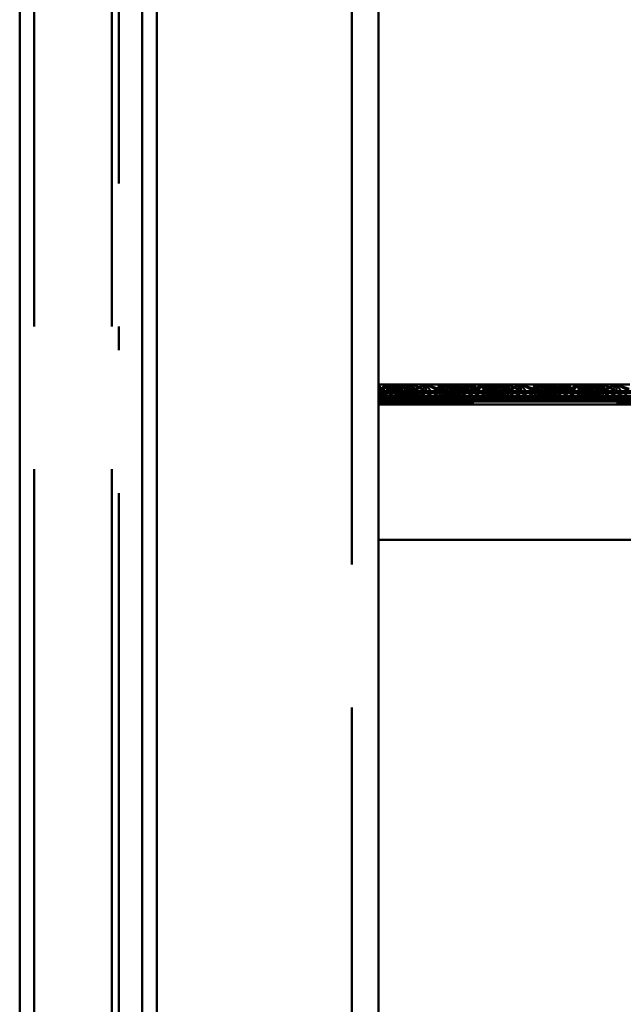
# Paper-space layout 'Layout1' of a CAD drawing. Extents: x -2 to 1033, y -36 to 596.
# Tile 196 of 256: x 367.12 to 370.29, y 462.33 to 467.49. Entities that reach past the tile are written whole.
import ezdxf

# ---------------------------------------------------------------- set-up
doc = ezdxf.new("R2010")
doc.units = 0
doc.linetypes.add('ACAD_ISO02W100', pattern=[15, 12, -3])
doc.linetypes.add('ACAD_ISO04W100', pattern=[30.5, 24, -3, 0.5, -3])
doc.layers.add('SS_ZEBRIK KOŠ', color=75, linetype='CONTINUOUS', lineweight=50)
doc.layers.add('SS_ZEBRIKY', color=24, linetype='CONTINUOUS', lineweight=50)

psp = doc.layouts.get("Layout1")

# ---------------------------------------------------------------- linework, layer by layer
at = {"layer": 'SS_ZEBRIK KOŠ', "color": 1, "linetype": 'Continuous', "ltscale": 0.25}
for p, q in [((367.1235, 546.985), (367.1235, 420.885)), ((367.7662, 420.885), (367.7662, 546.985)), ((367.8429, 420.885), (367.8429, 546.985))]:
    psp.add_line(p, q, dxfattribs=at)
at = {"layer": 'SS_ZEBRIK KOŠ', "color": 3, "linetype": 'ACAD_ISO02W100', "ltscale": 0.25}
psp.add_line((367.2001, 420.885), (367.2001, 546.985), dxfattribs=at)
at = {"layer": 'SS_ZEBRIK KOŠ', "color": 7, "linetype": 'ACAD_ISO04W100', "ltscale": 0.25}
psp.add_line((367.644, 420.885), (367.644, 546.985), dxfattribs=at)
at = {"layer": 'SS_ZEBRIKY', "color": 3, "linetype": 'ACAD_ISO02W100', "ltscale": 0.25}
for p, q in [((367.6063, 420.885), (367.6063, 524.985)), ((368.8663, 378.385), (368.8663, 524.985)), ((369.0063, 465.545), (369.0504, 465.5808)), ((369.0063, 465.545), (369.0429, 465.5808)), ((369.0363, 465.505), (369.0063, 465.545)), ((369.0656, 465.505), (369.0063, 465.545)), ((369.093, 465.505), (369.0063, 465.545)), ((369.0063, 465.545), (369.1661, 465.5442)), ((369.0663, 465.545), (369.0063, 465.545)), ((369.1661, 465.5442), (369.0063, 465.5357)), ((369.0663, 465.545), (369.0429, 465.5808)), ((369.1184, 465.5808), (369.0469, 465.545)), ((369.0663, 465.545), (369.0504, 465.5808)), ((369.1106, 465.545), (369.0504, 465.5808)), ((369.1312, 465.5424), (369.0583, 465.505)), ((369.0663, 465.545), (369.0656, 465.505)), ((369.111, 465.5808), (369.0663, 465.545)), ((369.0663, 465.545), (369.0899, 465.5808)), ((369.0768, 465.5808), (369.0663, 465.545)), ((369.093, 465.505), (369.0663, 465.545)), ((369.0663, 465.545), (369.0935, 465.505)), ((369.1626, 465.505), (369.0663, 465.545)), ((369.1629, 465.505), (369.0663, 465.545)), ((369.1103, 465.545), (369.0663, 465.545)), ((369.0683, 465.505), (369.1524, 465.545)), ((369.1363, 465.545), (369.0683, 465.505)), ((369.1369, 465.5808), (369.0743, 465.545)), ((369.1184, 465.5808), (369.0743, 465.545)), ((369.0748, 465.545), (369.1369, 465.5808)), ((369.1184, 465.5808), (369.0748, 465.545)), ((369.1103, 465.545), (369.0899, 465.5808)), ((369.1106, 465.545), (369.0899, 465.5808)), ((369.1872, 465.545), (369.0899, 465.5808)), ((369.1103, 465.545), (369.1393, 465.5808)), ((369.1342, 465.5808), (369.1103, 465.545)), ((369.1103, 465.545), (369.1206, 465.5808)), ((369.111, 465.5808), (369.1103, 465.545)), ((369.1626, 465.505), (369.1103, 465.545)), ((369.1103, 465.545), (369.1629, 465.505)), ((369.2013, 465.505), (369.1103, 465.545)), ((369.1103, 465.545), (369.2014, 465.505)), ((369.1134, 465.545), (369.1103, 465.545)), ((369.1184, 465.5808), (369.1313, 465.5551)), ((369.1872, 465.545), (369.1206, 465.5808)), ((369.1224, 465.505), (369.1963, 465.545)), ((369.1524, 465.545), (369.1224, 465.505)), ((369.1263, 465.545), (369.144, 465.5808)), ((369.1263, 465.545), (369.1393, 465.5808)), ((369.1342, 465.5808), (369.1263, 465.545)), ((369.2013, 465.505), (369.1263, 465.545)), ((369.2014, 465.505), (369.1263, 465.545)), ((369.1363, 465.545), (369.1312, 465.5424)), ((369.1313, 465.5551), (369.1363, 465.545)), ((369.1369, 465.5808), (369.1493, 465.545)), ((369.1401, 465.5728), (369.1369, 465.5808)), ((369.1369, 465.5808), (369.1402, 465.5732)), ((369.1524, 465.545), (369.1369, 465.5808)), ((369.1379, 465.5389), (369.1524, 465.545)), ((369.1872, 465.545), (369.1393, 465.5808)), ((369.2158, 465.545), (369.1393, 465.5808)), ((369.151, 465.545), (369.1401, 465.5728)), ((369.1402, 465.5732), (369.1524, 465.545)), ((369.1524, 465.545), (369.1411, 465.5372)), ((369.1874, 465.5808), (369.1493, 465.545)), ((369.1493, 465.545), (369.1661, 465.5442)), ((369.151, 465.545), (369.1728, 465.5665)), ((369.1561, 465.5292), (369.1963, 465.545)), ((369.1661, 465.5442), (369.2563, 465.5808)), ((369.1874, 465.5808), (369.1661, 465.5442)), ((369.1661, 465.5442), (369.1796, 465.5408)), ((369.1963, 465.545), (369.1692, 465.505)), ((369.2563, 465.5808), (369.1796, 465.5408)), ((369.1874, 465.5808), (369.1936, 465.5561)), ((369.1874, 465.5808), (369.1963, 465.545)), ((369.1936, 465.5561), (369.1963, 465.545)), ((369.1963, 465.545), (369.2079, 465.505)), ((369.1963, 465.545), (369.2264, 465.505)), ((369.2079, 465.505), (369.2563, 465.545)), ((369.2563, 465.545), (369.2264, 465.505)), ((369.2563, 465.5808), (369.2303, 465.5408)), ((369.2563, 465.5808), (369.2824, 465.5408)), ((369.333, 465.5408), (369.2563, 465.5808)), ((369.2563, 465.5808), (369.2563, 465.545)), ((369.2563, 465.545), (369.2863, 465.505)), ((369.2563, 465.545), (369.3048, 465.505)), ((369.3163, 465.545), (369.2863, 465.505)), ((369.3163, 465.545), (369.3048, 465.505)), ((369.3083, 465.505), (369.4024, 465.545)), ((369.3863, 465.545), (369.3083, 465.505)), ((369.3253, 465.5808), (369.3163, 465.545)), ((369.3191, 465.5561), (369.3163, 465.545)), ((369.3163, 465.545), (369.3344, 465.5184)), ((369.3163, 465.545), (369.3903, 465.505)), ((369.3163, 465.545), (369.3559, 465.5294)), ((369.4024, 465.545), (369.3183, 465.505)), ((369.3863, 465.545), (369.3183, 465.505)), ((369.3226, 465.5579), (369.3599, 465.545)), ((369.3868, 465.5808), (369.3248, 465.545)), ((369.3253, 465.5808), (369.333, 465.5408)), ((369.3253, 465.5808), (369.3466, 465.5442)), ((369.3634, 465.545), (369.3253, 465.5808)), ((369.3466, 465.5442), (369.333, 465.5408)), ((369.3393, 465.5663), (369.3599, 465.545)), ((369.3448, 465.505), (369.4463, 465.545)), ((369.4024, 465.545), (369.3448, 465.505)), ((369.3466, 465.5442), (369.3634, 465.545)), ((369.3516, 465.5724), (369.4369, 465.545)), ((369.3758, 465.5808), (369.3603, 465.545)), ((369.3603, 465.545), (369.3903, 465.505)), ((369.3713, 465.5373), (369.3603, 465.545)), ((369.3603, 465.545), (369.4444, 465.505)), ((369.3745, 465.539), (369.3603, 465.545)), ((369.3634, 465.545), (369.3758, 465.5808)), ((369.3684, 465.5808), (369.3863, 465.545)), ((369.3724, 465.573), (369.3758, 465.5808)), ((369.4463, 465.545), (369.3724, 465.505)), ((369.4024, 465.545), (369.3724, 465.505)), ((369.3758, 465.5808), (369.4369, 465.545)), ((369.4389, 465.545), (369.3758, 465.5808)), ((369.3758, 465.5808), (369.4658, 465.545)), ((369.3763, 465.545), (369.3942, 465.5808)), ((369.3763, 465.545), (369.4444, 465.505)), ((369.3813, 465.5425), (369.3763, 465.545)), ((369.4543, 465.505), (369.3813, 465.5425)), ((369.3868, 465.5808), (369.3863, 465.545)), ((369.3863, 465.545), (369.3865, 465.5808)), ((369.4024, 465.545), (369.3865, 465.5808)), ((369.3868, 465.5808), (369.4024, 465.545)), ((369.4389, 465.545), (369.3942, 465.5808)), ((369.4658, 465.545), (369.3942, 465.5808)), ((369.4024, 465.545), (369.3993, 465.545)), ((369.437, 465.5808), (369.401, 465.545)), ((369.437, 465.5808), (369.4024, 465.545)), ((369.4358, 465.5808), (369.4024, 465.545)), ((369.4463, 465.545), (369.4024, 465.545)), ((369.4161, 465.5442), (369.5966, 465.5442)), ((369.4463, 465.545), (369.4192, 465.505)), ((369.4463, 465.545), (369.4358, 465.5808)), ((369.437, 465.5808), (369.4463, 465.545)), ((369.5057, 465.5808), (369.4463, 465.545)), ((369.4698, 465.5808), (369.4463, 465.545)), ((369.4463, 465.545), (369.4579, 465.505)), ((369.4463, 465.545), (369.4764, 465.505)), ((369.5063, 465.545), (369.4463, 465.545)), ((369.5063, 465.545), (369.4579, 465.505)), ((369.4698, 465.5808), (369.5063, 465.545)), ((369.5063, 465.545), (369.4764, 465.505)), ((369.5057, 465.5808), (369.5053, 465.545)), ((369.5057, 465.5808), (369.5063, 465.545)), ((369.5745, 465.5808), (369.5063, 465.545)), ((369.5429, 465.5808), (369.5063, 465.545)), ((369.5063, 465.5808), (369.5063, 465.545)), ((369.5063, 465.545), (369.5363, 465.505)), ((369.5063, 465.545), (369.5548, 465.505)), ((369.5663, 465.545), (369.5063, 465.545)), ((369.5663, 465.545), (369.5363, 465.505)), ((369.5429, 465.5808), (369.5663, 465.545)), ((369.6184, 465.5808), (369.5469, 465.545)), ((369.5663, 465.545), (369.5548, 465.505)), ((369.6313, 465.5425), (369.5583, 465.505)), ((369.6252, 465.5808), (369.5663, 465.545)), ((369.5768, 465.5808), (369.5663, 465.545)), ((369.5745, 465.5808), (369.5663, 465.545)), ((369.5663, 465.545), (369.5935, 465.505)), ((369.5663, 465.545), (369.6403, 465.505)), ((369.5663, 465.545), (369.6679, 465.505)), ((369.6103, 465.545), (369.5663, 465.545)), ((369.5683, 465.505), (369.6524, 465.545)), ((369.6363, 465.545), (369.5683, 465.505)), ((369.6369, 465.5808), (369.5743, 465.545)), ((369.6184, 465.5808), (369.5743, 465.545)), ((369.5745, 465.5808), (369.6099, 465.545)), ((369.5748, 465.545), (369.6369, 465.5808)), ((369.5748, 465.545), (369.6184, 465.5808)), ((369.5768, 465.5808), (369.6103, 465.545)), ((369.6103, 465.545), (369.6442, 465.5808)), ((369.6265, 465.5808), (369.6103, 465.545)), ((369.6103, 465.545), (369.6252, 465.5808)), ((369.6403, 465.505), (369.6103, 465.545)), ((369.6103, 465.545), (369.6679, 465.505)), ((369.6944, 465.505), (369.6103, 465.545)), ((369.6103, 465.545), (369.7043, 465.505)), ((369.6134, 465.545), (369.6103, 465.545)), ((369.6184, 465.5808), (369.6313, 465.555)), ((369.6224, 465.505), (369.6963, 465.545)), ((369.6224, 465.505), (369.6524, 465.545)), ((369.6869, 465.545), (369.6252, 465.5808)), ((369.6263, 465.545), (369.6442, 465.5808)), ((369.6265, 465.5808), (369.6263, 465.545)), ((369.6944, 465.505), (369.6263, 465.545)), ((369.7043, 465.505), (369.6263, 465.545)), ((369.6313, 465.555), (369.6363, 465.545)), ((369.6363, 465.545), (369.6313, 465.5425)), ((369.6369, 465.5808), (369.6493, 465.545)), ((369.6401, 465.5727), (369.6369, 465.5808)), ((369.6524, 465.545), (369.6369, 465.5808)), ((369.6369, 465.5808), (369.6403, 465.573)), ((369.6524, 465.545), (369.6382, 465.539)), ((369.651, 465.545), (369.6401, 465.5727)), ((369.6403, 465.573), (369.6524, 465.545)), ((369.6524, 465.545), (369.6413, 465.5373)), ((369.6874, 465.5808), (369.6493, 465.545)), ((369.6661, 465.5442), (369.6493, 465.545)), ((369.651, 465.545), (369.6728, 465.5665)), ((369.6568, 465.5294), (369.6963, 465.545)), ((369.6661, 465.5442), (369.7563, 465.5808)), ((369.6874, 465.5808), (369.6661, 465.5442)), ((369.6661, 465.5442), (369.6796, 465.5408)), ((369.6783, 465.5184), (369.6963, 465.545)), ((369.6796, 465.5408), (369.7563, 465.5808)), ((369.6874, 465.5808), (369.6963, 465.545)), ((369.6874, 465.5808), (369.6936, 465.5561)), ((369.6936, 465.5561), (369.6963, 465.545)), ((369.6963, 465.545), (369.7079, 465.505)), ((369.6963, 465.545), (369.7264, 465.505)), ((369.7079, 465.505), (369.7563, 465.545)), ((369.7563, 465.545), (369.7264, 465.505)), ((369.7563, 465.5808), (369.7303, 465.5408)), ((369.7563, 465.5808), (369.7824, 465.5408)), ((369.7563, 465.5808), (369.833, 465.5408)), ((369.7563, 465.5808), (369.7563, 465.545)), ((369.7563, 465.545), (369.7863, 465.505)), ((369.7563, 465.545), (369.8048, 465.505)), ((369.8163, 465.545), (369.7863, 465.505)), ((369.8163, 465.545), (369.8048, 465.505)), ((369.8083, 465.505), (369.9024, 465.545)), ((369.8863, 465.545), (369.8083, 465.505)), ((369.8253, 465.5808), (369.8163, 465.545)), ((369.8191, 465.5561), (369.8163, 465.545)), ((369.8163, 465.545), (369.8344, 465.5184)), ((369.8163, 465.545), (369.8903, 465.505)), ((369.8163, 465.545), (369.8559, 465.5294)), ((369.9024, 465.545), (369.8183, 465.505)), ((369.8863, 465.545), (369.8183, 465.505)), ((369.8226, 465.5579), (369.8599, 465.545)), ((369.8868, 465.5808), (369.8248, 465.545)), ((369.8253, 465.5808), (369.833, 465.5408)), ((369.8466, 465.5442), (369.8253, 465.5808)), ((369.8634, 465.545), (369.8253, 465.5808)), ((369.833, 465.5408), (369.8466, 465.5442)), ((369.8393, 465.5663), (369.8599, 465.545)), ((369.8448, 465.505), (369.9463, 465.545)), ((369.8448, 465.505), (369.9024, 465.545)), ((369.8634, 465.545), (369.8466, 465.5442)), ((369.8516, 465.5724), (369.9369, 465.545)), ((369.8758, 465.5808), (369.8603, 465.545)), ((369.8603, 465.545), (369.8903, 465.505)), ((369.8713, 465.5373), (369.8603, 465.545)), ((369.8603, 465.545), (369.9444, 465.505)), ((369.8745, 465.539), (369.8603, 465.545)), ((369.8634, 465.545), (369.8758, 465.5808)), ((369.8684, 465.5808), (369.8863, 465.545)), ((369.8724, 465.573), (369.8758, 465.5808)), ((369.9463, 465.545), (369.8724, 465.505)), ((369.9024, 465.545), (369.8724, 465.505)), ((369.8758, 465.5808), (369.9369, 465.545)), ((369.9389, 465.545), (369.8758, 465.5808)), ((369.8758, 465.5808), (369.9658, 465.545)), ((369.8763, 465.545), (369.8813, 465.555)), ((369.8763, 465.545), (369.9444, 465.505)), ((369.8813, 465.5425), (369.8763, 465.545)), ((369.8813, 465.555), (369.8942, 465.5808)), ((369.9543, 465.505), (369.8813, 465.5425)), ((369.8868, 465.5808), (369.8863, 465.545)), ((369.8863, 465.545), (369.8865, 465.5808)), ((369.9024, 465.545), (369.8865, 465.5808)), ((369.8868, 465.5808), (369.9024, 465.545)), ((369.9389, 465.545), (369.8942, 465.5808)), ((369.9658, 465.545), (369.8942, 465.5808)), ((369.9024, 465.545), (369.8993, 465.545)), ((369.901, 465.545), (369.937, 465.5808)), ((369.937, 465.5808), (369.9024, 465.545)), ((369.9024, 465.545), (369.9358, 465.5808)), ((369.9463, 465.545), (369.9024, 465.545)), ((369.9161, 465.5442), (370.0966, 465.5442)), ((369.9463, 465.545), (369.9192, 465.505)), ((369.9358, 465.5808), (369.9463, 465.545)), ((369.937, 465.5808), (369.9463, 465.545)), ((370.0057, 465.5808), (369.9463, 465.545)), ((369.9463, 465.545), (369.9698, 465.5808)), ((369.9463, 465.545), (369.9579, 465.505)), ((369.9463, 465.545), (369.9764, 465.505)), ((370.0063, 465.545), (369.9463, 465.545)), ((370.0063, 465.545), (369.9579, 465.505)), ((370.0063, 465.545), (369.9698, 465.5808)), ((369.9764, 465.505), (370.0063, 465.545)), ((370.0057, 465.5808), (370.0053, 465.545)), ((370.0057, 465.5808), (370.0063, 465.545)), ((370.0745, 465.5808), (370.0063, 465.545)), ((370.0429, 465.5808), (370.0063, 465.545)), ((370.0063, 465.5808), (370.0063, 465.545)), ((370.0363, 465.505), (370.0063, 465.545)), ((370.0063, 465.545), (370.0548, 465.505)), ((370.0663, 465.545), (370.0063, 465.545)), ((370.0363, 465.505), (370.0663, 465.545)), ((370.0429, 465.5808), (370.0663, 465.545)), ((370.1184, 465.5808), (370.0469, 465.545)), ((370.0548, 465.505), (370.0663, 465.545)), ((370.1524, 465.545), (370.0583, 465.505)), ((370.1313, 465.5425), (370.0583, 465.505)), ((370.0663, 465.545), (370.1252, 465.5808)), ((370.0768, 465.5808), (370.0663, 465.545)), ((370.0663, 465.545), (370.0745, 465.5808)), ((370.0663, 465.545), (370.0935, 465.505)), ((370.1403, 465.505), (370.0663, 465.545)), ((370.0663, 465.545), (370.1679, 465.505)), ((370.1103, 465.545), (370.0663, 465.545)), ((370.0683, 465.505), (370.1524, 465.545)), ((370.0683, 465.505), (370.1363, 465.545)), ((370.1369, 465.5808), (370.0743, 465.545)), ((370.1184, 465.5808), (370.0743, 465.545)), ((370.0745, 465.5808), (370.1099, 465.545)), ((370.0748, 465.545), (370.1369, 465.5808)), ((370.0748, 465.545), (370.1184, 465.5808)), ((370.0768, 465.5808), (370.1103, 465.545)), ((370.1103, 465.545), (370.1442, 465.5808)), ((370.1265, 465.5808), (370.1103, 465.545)), ((370.1103, 465.545), (370.1252, 465.5808)), ((370.1403, 465.505), (370.1103, 465.545)), ((370.1103, 465.545), (370.1679, 465.505)), ((370.1944, 465.505), (370.1103, 465.545)), ((370.1103, 465.545), (370.2043, 465.505)), ((370.1134, 465.545), (370.1103, 465.545)), ((370.1184, 465.5808), (370.1313, 465.555)), ((370.1963, 465.545), (370.1224, 465.505)), ((370.1224, 465.505), (370.1524, 465.545)), ((370.1869, 465.545), (370.1252, 465.5808)), ((370.1263, 465.545), (370.1442, 465.5808)), ((370.1265, 465.5808), (370.1263, 465.545)), ((370.1944, 465.505), (370.1263, 465.545)), ((370.2043, 465.505), (370.1263, 465.545)), ((370.1313, 465.555), (370.1363, 465.545)), ((370.1363, 465.545), (370.1313, 465.5425)), ((370.1369, 465.5808), (370.1493, 465.545)), ((370.1401, 465.5727), (370.1369, 465.5808)), ((370.1524, 465.545), (370.1369, 465.5808)), ((370.1369, 465.5808), (370.1403, 465.573)), ((370.151, 465.545), (370.1401, 465.5727)), ((370.1403, 465.573), (370.1524, 465.545)), ((370.1413, 465.5373), (370.1524, 465.545)), ((370.1874, 465.5808), (370.1493, 465.545)), ((370.1661, 465.5442), (370.1493, 465.545)), ((370.151, 465.545), (370.1728, 465.5665)), ((370.1568, 465.5294), (370.1963, 465.545)), ((370.1661, 465.5442), (370.2563, 465.5808)), ((370.1874, 465.5808), (370.1661, 465.5442)), ((370.1661, 465.5442), (370.1796, 465.5408)), ((370.1692, 465.505), (370.1963, 465.545)), ((370.1796, 465.5408), (370.2563, 465.5808)), ((370.1874, 465.5808), (370.1963, 465.545)), ((370.1874, 465.5808), (370.1936, 465.5561)), ((370.1936, 465.5561), (370.1963, 465.545)), ((370.2079, 465.505), (370.1963, 465.545)), ((370.1963, 465.545), (370.2264, 465.505)), ((370.2079, 465.505), (370.2563, 465.545)), ((370.2563, 465.545), (370.2264, 465.505)), ((370.2563, 465.5808), (370.2303, 465.5408)), ((370.2563, 465.5808), (370.2824, 465.5408)), ((370.2563, 465.5808), (370.333, 465.5408)), ((370.2563, 465.5808), (370.2563, 465.545)), ((370.2563, 465.545), (370.2863, 465.505)), ((370.2563, 465.545), (370.3048, 465.505)), ((370.3163, 465.545), (370.2863, 465.505)), ((369.1796, 465.5408), (369.0063, 465.5357)), ((369.2563, 465.5355), (369.0063, 465.5357)), ((369.2563, 465.5355), (369.0063, 465.51)), ((369.0063, 465.51), (377.0063, 465.51)), ((369.0063, 465.505), (369.0363, 465.505)), ((369.1692, 465.505), (369.0063, 465.501)), ((369.0935, 465.505), (369.0063, 465.4974)), ((369.0656, 465.505), (369.0063, 465.4974)), ((369.0063, 465.4974), (369.0363, 465.505)), ((369.2563, 465.4974), (369.0063, 465.501)), ((377.0063, 465.4974), (369.0063, 465.4974)), ((369.2563, 465.4974), (369.0063, 465.49)), ((369.0063, 465.491), (377.0063, 465.491)), ((369.0063, 465.49), (377.0063, 465.49)), ((369.0363, 465.505), (369.0656, 465.505)), ((369.0583, 465.505), (369.1379, 465.5389)), ((369.0656, 465.505), (369.0935, 465.505)), ((369.0935, 465.505), (369.4192, 465.505)), ((369.1411, 465.5372), (369.0948, 465.505)), ((369.0948, 465.505), (369.1561, 465.5292)), ((369.1692, 465.505), (369.2563, 465.4974)), ((369.1796, 465.5408), (369.2563, 465.5355)), ((369.2264, 465.505), (369.2563, 465.4974)), ((369.2303, 465.5408), (369.2563, 465.5355)), ((369.333, 465.5408), (369.2563, 465.5355)), ((369.2824, 465.5408), (369.2563, 465.5355)), ((369.3435, 465.505), (369.2563, 465.4974)), ((369.2863, 465.505), (369.2563, 465.4974)), ((369.3344, 465.5184), (369.3435, 465.505)), ((369.3559, 465.5294), (369.4179, 465.505)), ((369.4179, 465.505), (369.3713, 465.5373)), ((369.4543, 465.505), (369.3745, 465.539)), ((369.4192, 465.505), (369.5063, 465.4974)), ((369.4192, 465.505), (369.4764, 465.505)), ((369.4764, 465.505), (369.5063, 465.4974)), ((369.4764, 465.505), (369.5363, 465.505)), ((369.5935, 465.505), (369.5063, 465.4974)), ((369.5363, 465.505), (369.5063, 465.4974)), ((369.5363, 465.505), (369.5935, 465.505)), ((369.6382, 465.539), (369.5583, 465.505)), ((369.5935, 465.505), (369.9192, 465.505)), ((369.6413, 465.5373), (369.5948, 465.505)), ((369.5948, 465.505), (369.6568, 465.5294)), ((369.6692, 465.505), (369.6783, 465.5184)), ((369.7563, 465.4974), (369.6692, 465.505)), ((369.7563, 465.5355), (369.6796, 465.5408)), ((369.7264, 465.505), (369.7563, 465.4974)), ((369.7303, 465.5408), (369.7563, 465.5355)), ((369.7563, 465.5355), (369.833, 465.5408)), ((369.7824, 465.5408), (369.7563, 465.5355)), ((369.7563, 465.4974), (369.8435, 465.505)), ((369.7863, 465.505), (369.7563, 465.4974)), ((369.8344, 465.5184), (369.8435, 465.505)), ((369.8559, 465.5294), (369.9179, 465.505)), ((369.9179, 465.505), (369.8713, 465.5373)), ((369.9543, 465.505), (369.8745, 465.539)), ((369.9192, 465.505), (370.0063, 465.4974)), ((369.9192, 465.505), (369.9764, 465.505)), ((369.9764, 465.505), (370.0063, 465.4974)), ((369.9764, 465.505), (370.0363, 465.505)), ((370.0063, 465.4974), (370.0935, 465.505)), ((370.0063, 465.4974), (370.0363, 465.505)), ((370.0363, 465.505), (370.0935, 465.505)), ((370.0935, 465.505), (370.4192, 465.505)), ((370.0948, 465.505), (370.1413, 465.5373)), ((370.0948, 465.505), (370.1568, 465.5294)), ((370.1692, 465.505), (370.2563, 465.4974)), ((370.1796, 465.5408), (370.2563, 465.5355)), ((370.2264, 465.505), (370.2563, 465.4974)), ((370.2303, 465.5408), (370.2563, 465.5355)), ((370.2563, 465.5355), (370.333, 465.5408)), ((370.2824, 465.5408), (370.2563, 465.5355)), ((370.2563, 465.4974), (370.3435, 465.505)), ((370.2863, 465.505), (370.2563, 465.4974)), ((377.0063, 465.4833), (369.0063, 465.4833))]:
    psp.add_line(p, q, dxfattribs=at)
at = {"layer": 'SS_ZEBRIKY', "color": 7, "linetype": 'ACAD_ISO04W100', "ltscale": 0.25}
psp.add_line((369.0063, 524.985), (369.0063, 378.385), dxfattribs=at)
at = {"layer": 'SS_ZEBRIKY', "color": 1, "linetype": 'Continuous', "ltscale": 0.25}
psp.add_line((369.0063, 453.285), (369.0063, 483.685), dxfattribs=at)
at = {"layer": 'SS_ZEBRIKY', "color": 7, "linetype": 'Continuous', "ltscale": 0.25}
for p, q in [((369.0324, 465.5408), (369.0063, 465.5808)), ((369.0429, 465.5808), (369.0063, 465.5808)), ((369.0429, 465.5808), (369.0324, 465.5408)), ((369.0581, 465.5408), (369.0429, 465.5808)), ((369.083, 465.5408), (369.0429, 465.5808)), ((369.0966, 465.5442), (369.0429, 465.5808)), ((369.0768, 465.5808), (369.0429, 465.5808)), ((369.0768, 465.5808), (369.0966, 465.5442)), ((369.0768, 465.5808), (369.1134, 465.545)), ((369.111, 465.5808), (369.0768, 465.5808)), ((369.0966, 465.5442), (369.083, 465.5408)), ((369.1134, 465.545), (369.0966, 465.5442)), ((369.0966, 465.5442), (369.4161, 465.5442)), ((369.111, 465.5808), (369.1134, 465.545)), ((369.111, 465.5808), (369.1888, 465.545)), ((369.1342, 465.5808), (369.111, 465.5808)), ((369.3993, 465.545), (369.1134, 465.545)), ((369.1342, 465.5808), (369.1888, 465.545)), ((369.1342, 465.5808), (369.2158, 465.545)), ((369.144, 465.5808), (369.1342, 465.5808)), ((369.2158, 465.545), (369.144, 465.5808)), ((369.1874, 465.5808), (369.144, 465.5808)), ((369.1728, 465.5665), (369.1874, 465.5808)), ((369.1874, 465.5808), (369.2553, 465.545)), ((369.2563, 465.5808), (369.1874, 465.5808)), ((369.2553, 465.545), (369.2563, 465.5808)), ((369.2563, 465.5808), (369.3226, 465.5579)), ((369.3253, 465.5808), (369.2563, 465.5808)), ((369.3684, 465.5808), (369.2969, 465.545)), ((369.3243, 465.545), (369.3865, 465.5808)), ((369.3253, 465.5808), (369.3393, 465.5663)), ((369.3253, 465.5808), (369.3516, 465.5724)), ((369.3684, 465.5808), (369.3253, 465.5808)), ((369.3865, 465.5808), (369.3684, 465.5808)), ((369.4358, 465.5808), (369.3865, 465.5808)), ((369.3993, 465.545), (369.4358, 465.5808)), ((369.3993, 465.545), (369.4161, 465.5442)), ((369.4161, 465.5442), (369.4698, 465.5808)), ((369.4358, 465.5808), (369.4161, 465.5442)), ((369.4161, 465.5442), (369.4296, 465.5408)), ((369.4698, 465.5808), (369.4296, 465.5408)), ((369.4698, 465.5808), (369.4358, 465.5808)), ((369.4698, 465.5808), (369.4803, 465.5408)), ((369.5063, 465.5808), (369.4698, 465.5808)), ((369.5063, 465.5808), (369.4803, 465.5408)), ((369.5063, 465.5808), (369.5324, 465.5408)), ((369.5429, 465.5808), (369.5063, 465.5808)), ((369.5324, 465.5408), (369.5429, 465.5808)), ((369.5429, 465.5808), (369.583, 465.5408)), ((369.5429, 465.5808), (369.5966, 465.5442)), ((369.5768, 465.5808), (369.5429, 465.5808)), ((369.5768, 465.5808), (369.5966, 465.5442)), ((369.5768, 465.5808), (369.6134, 465.545)), ((369.6265, 465.5808), (369.5768, 465.5808)), ((369.5966, 465.5442), (369.583, 465.5408)), ((369.6134, 465.545), (369.5966, 465.5442)), ((369.5966, 465.5442), (369.9161, 465.5442)), ((369.8993, 465.545), (369.6134, 465.545)), ((369.6265, 465.5808), (369.6889, 465.545)), ((369.6442, 465.5808), (369.6265, 465.5808)), ((369.7158, 465.545), (369.6442, 465.5808)), ((369.6874, 465.5808), (369.6442, 465.5808)), ((369.6728, 465.5665), (369.6874, 465.5808)), ((369.6874, 465.5808), (369.7553, 465.545)), ((369.7563, 465.5808), (369.6874, 465.5808)), ((369.7563, 465.5808), (369.7553, 465.545)), ((369.7563, 465.5808), (369.8226, 465.5579)), ((369.8253, 465.5808), (369.7563, 465.5808)), ((369.8684, 465.5808), (369.7969, 465.545)), ((369.8243, 465.545), (369.8865, 465.5808)), ((369.8253, 465.5808), (369.8393, 465.5663)), ((369.8253, 465.5808), (369.8516, 465.5724)), ((369.8684, 465.5808), (369.8253, 465.5808)), ((369.8865, 465.5808), (369.8684, 465.5808)), ((369.9358, 465.5808), (369.8865, 465.5808)), ((369.8993, 465.545), (369.9358, 465.5808)), ((369.8993, 465.545), (369.9161, 465.5442)), ((369.9161, 465.5442), (369.9698, 465.5808)), ((369.9161, 465.5442), (369.9358, 465.5808)), ((369.9161, 465.5442), (369.9296, 465.5408)), ((369.9296, 465.5408), (369.9698, 465.5808)), ((369.9698, 465.5808), (369.9358, 465.5808)), ((369.9698, 465.5808), (369.9803, 465.5408)), ((370.0063, 465.5808), (369.9698, 465.5808)), ((369.9803, 465.5408), (370.0063, 465.5808)), ((370.0063, 465.5808), (370.0324, 465.5408)), ((370.0429, 465.5808), (370.0063, 465.5808)), ((370.0324, 465.5408), (370.0429, 465.5808)), ((370.0429, 465.5808), (370.083, 465.5408)), ((370.0429, 465.5808), (370.0966, 465.5442)), ((370.0768, 465.5808), (370.0429, 465.5808)), ((370.0768, 465.5808), (370.0966, 465.5442)), ((370.0768, 465.5808), (370.1134, 465.545)), ((370.1265, 465.5808), (370.0768, 465.5808)), ((370.083, 465.5408), (370.0966, 465.5442)), ((370.0966, 465.5442), (370.1134, 465.545)), ((370.0966, 465.5442), (370.4161, 465.5442)), ((370.3993, 465.545), (370.1134, 465.545)), ((370.1265, 465.5808), (370.1889, 465.545)), ((370.1442, 465.5808), (370.1265, 465.5808)), ((370.2158, 465.545), (370.1442, 465.5808)), ((370.1874, 465.5808), (370.1442, 465.5808)), ((370.1728, 465.5665), (370.1874, 465.5808)), ((370.1874, 465.5808), (370.2553, 465.545)), ((370.2563, 465.5808), (370.1874, 465.5808)), ((370.2563, 465.5808), (370.2553, 465.545)), ((370.2563, 465.5808), (370.3226, 465.5579)), ((370.3253, 465.5808), (370.2563, 465.5808)), ((369.0063, 465.5408), (369.0324, 465.5408)), ((369.083, 465.5408), (369.0063, 465.5355)), ((369.0063, 465.5355), (369.0581, 465.5408)), ((369.0063, 465.5355), (369.0324, 465.5408)), ((372.5063, 465.5355), (369.0063, 465.5355)), ((369.0063, 465.5199), (372.5063, 465.5199)), ((369.0063, 465.4989), (372.5063, 465.4989)), ((369.0324, 465.5408), (369.0581, 465.5408)), ((369.0581, 465.5408), (369.083, 465.5408)), ((369.083, 465.5408), (369.4296, 465.5408)), ((369.4296, 465.5408), (369.5063, 465.5355)), ((369.4296, 465.5408), (369.4803, 465.5408)), ((369.4803, 465.5408), (369.5063, 465.5355)), ((369.4803, 465.5408), (369.5324, 465.5408)), ((369.583, 465.5408), (369.5063, 465.5355)), ((369.5324, 465.5408), (369.5063, 465.5355)), ((369.5324, 465.5408), (369.583, 465.5408)), ((369.583, 465.5408), (369.9296, 465.5408)), ((369.9296, 465.5408), (370.0063, 465.5355)), ((369.9296, 465.5408), (369.9803, 465.5408)), ((369.9803, 465.5408), (370.0063, 465.5355)), ((369.9803, 465.5408), (370.0324, 465.5408)), ((370.0063, 465.5355), (370.083, 465.5408)), ((370.0063, 465.5355), (370.0324, 465.5408)), ((370.0324, 465.5408), (370.083, 465.5408)), ((370.083, 465.5408), (370.4296, 465.5408)), ((372.5063, 465.475), (369.0063, 465.475)), ((372.5063, 464.765), (369.0063, 464.765))]:
    psp.add_line(p, q, dxfattribs=at)

doc.saveas('drawing.dxf')
